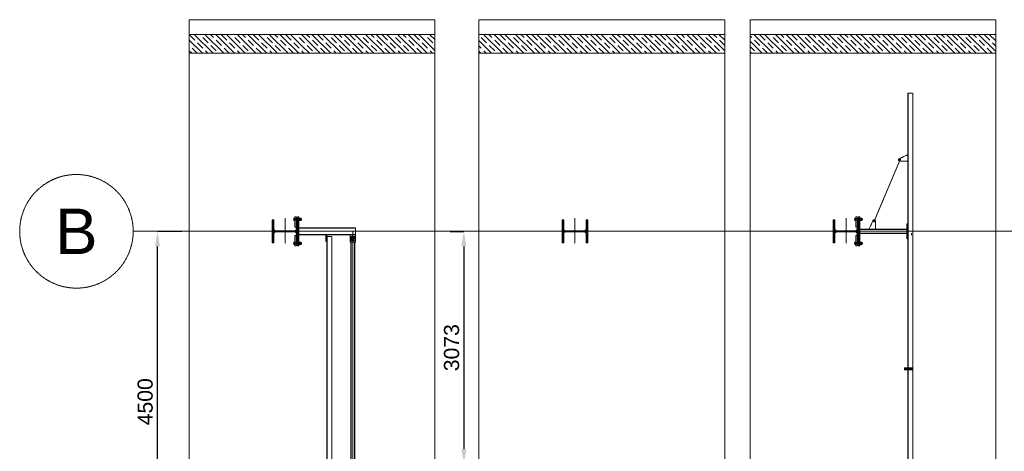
# Model space of a CAD drawing. Header units: millimetres. Extents: x -176817 to 571382, y -58489 to 156123.
# Tile 230 of 256: x 122963 to 135977, y 146825 to 152523. Entities that reach past the tile are written whole.
import ezdxf

# ---------------------------------------------------------------- set-up
doc = ezdxf.new("R2010")
doc.units = ezdxf.units.MM
doc.header["$LTSCALE"] = 0.2
for name, pattern in [('BORDER2', [0.875, 0.25, -0.125, 0.25, -0.125, 0, -0.125]), ('HIDDEN', [9.525, 6.35, -3.175]), ('PRZE', [0.8, 0.4, -0.2, 0, -0.2])]:
    doc.linetypes.add(name, pattern=pattern)
doc.layers.get('0').update_dxf_attribs({"lineweight": 13})
doc.layers.get('Defpoints').update_dxf_attribs({"lineweight": 13})
for name, color, linetype, lineweight in [('-AAA Podkład', 252, 'Continuous', 13), ('C', 4, 'PRZE', 13), ('stezenia', 4, 'Continuous', 13)]:
    doc.layers.add(name, color=color, linetype=linetype, lineweight=lineweight)
doc.styles.get("Standard").update_dxf_attribs({"font": 'arial.ttf'})
doc.dimstyles.new('STANDARD-100', dxfattribs={"dimscale": 100, "dimtxt": 2, "dimasz": 2, "dimexe": 0, "dimexo": 0, "dimgap": 0.6, "dimtad": 1, "dimdec": 0, "dimzin": 12, "dimdsep": 46, "dimtxsty": 'Standard', "dimcen": 1, "dimclrd": 256, "dimclre": 256, "dimclrt": 2, "dimadec": 0, "dimazin": 0, "dimtfac": 1, "dimtdec": 0, "dimtmove": 0, "dimatfit": 3, "dimfxl": 0, "dimtolj": 1, "dimtzin": 0, "dimarcsym": 0})
pattern_1 = [(315, (124145.9, 190788.84), (70.71068, 70.71068), []), (315, (124145.9, 190718.34), (70.71068, 70.71068), [100, -50])]
pattern_2 = [(315, (122311.38, 190788.84), (70.71068, 70.71068), []), (315, (122311.38, 190718.34), (70.71068, 70.71068), [100, -50])]
pattern_3 = [(315, (120229.91, 190788.84), (70.71068, 70.71068), []), (315, (120229.91, 190718.34), (70.71068, 70.71068), [100, -50])]

# ---------------------------------------------------------------- blocks, each defined once
blk = doc.blocks.new('*D757')
at = {"layer": '-AAA Podkład', "linetype": 'HIDDEN', "lineweight": -2, "ltscale": 5, "transparency": 16777216}
for p, q in [((125108, 149729), (124784, 149729)), ((124784, 145429), (124784, 149529)), ((125108, 145229), (124784, 145229))]:
    blk.add_line(p, q, dxfattribs=at)
at = {"layer": '-AAA Podkład', "linetype": 'HIDDEN', "ltscale": 5, "transparency": 16777216}
for points in [[(124751, 149529), (124818, 149529), (124784, 149729)], [(124751, 145429), (124818, 145429), (124784, 145229)]]:
    blk.add_solid(points, dxfattribs=at)
at = {"layer": 'Defpoints', "color": 0, "linetype": 'HIDDEN', "ltscale": 5, "transparency": 16777216}
for p in [(124784, 149729), (125108, 149729), (125108, 145229)]:
    blk.add_point(p, dxfattribs=at)
at = {"layer": '-AAA Podkład', "color": 2, "linetype": 'HIDDEN', "ltscale": 5, "transparency": 16777216, "insert": (124622, 147479), "char_height": 200, "attachment_point": 5, "rotation": 90}
blk.add_mtext('\\A1;4500', dxfattribs=at)
blk = doc.blocks.new('*X49')
at = {"color": 0}
for p, q in [((558, 1769), (573, 1784)), ((558, 1778), (564, 1784)), ((560, 1762), (582, 1784)), ((569, 1762), (591, 1784)), ((578, 1762), (600, 1784)), ((587, 1762), (608, 1784)), ((596, 1762), (617, 1784)), ((605, 1762), (626, 1784)), ((613, 1762), (635, 1784)), ((622, 1762), (644, 1784)), ((631, 1762), (653, 1784)), ((640, 1762), (661, 1784)), ((649, 1762), (670, 1784)), ((658, 1762), (679, 1784)), ((666, 1762), (688, 1784)), ((675, 1762), (697, 1784)), ((683, 1761), (706, 1784)), ((689, 1759), (715, 1784)), ((694, 1755), (723, 1784)), ((698, 1750), (732, 1784)), ((701, 1744), (741, 1784)), ((702, 1736), (750, 1784)), ((702, 1727), (714, 1740)), ((702, 1718), (714, 1730)), ((702, 1710), (714, 1722)), ((702, 1701), (714, 1713)), ((702, 1692), (714, 1704)), ((702, 1683), (714, 1695)), ((737, 1762), (759, 1784)), ((746, 1762), (768, 1784)), ((755, 1762), (776, 1784)), ((764, 1762), (785, 1784)), ((773, 1762), (794, 1784)), ((781, 1762), (803, 1784)), ((790, 1762), (812, 1784)), ((799, 1762), (821, 1784)), ((808, 1762), (829, 1784)), ((817, 1762), (838, 1784)), ((826, 1762), (847, 1784)), ((834, 1762), (856, 1784)), ((843, 1762), (858, 1777)), ((852, 1762), (858, 1768)), ((702, 1674), (714, 1686)), ((702, 1665), (714, 1677)), ((702, 1657), (714, 1669)), ((702, 1648), (714, 1660)), ((702, 1639), (714, 1651)), ((702, 1630), (714, 1642)), ((702, 1621), (714, 1633)), ((702, 1612), (714, 1624)), ((702, 1604), (714, 1616)), ((702, 1595), (714, 1607)), ((702, 1586), (714, 1598)), ((702, 1577), (714, 1589)), ((702, 1568), (714, 1580)), ((702, 1559), (714, 1571)), ((702, 1551), (714, 1563)), ((558, 1460), (564, 1466)), ((558, 1451), (573, 1466)), ((560, 1444), (582, 1466)), ((569, 1444), (590, 1466)), ((578, 1444), (599, 1466)), ((587, 1444), (608, 1466)), ((595, 1444), (617, 1466)), ((604, 1444), (626, 1466)), ((613, 1444), (635, 1466)), ((622, 1444), (643, 1466)), ((631, 1444), (652, 1466)), ((640, 1444), (661, 1466)), ((649, 1444), (670, 1466)), ((657, 1444), (679, 1466)), ((666, 1444), (714, 1492)), ((675, 1444), (715, 1484)), ((684, 1444), (718, 1478)), ((693, 1444), (722, 1473)), ((702, 1542), (714, 1554)), ((702, 1533), (714, 1545)), ((702, 1524), (714, 1536)), ((702, 1515), (714, 1527)), ((702, 1506), (714, 1518)), ((702, 1497), (714, 1509)), ((702, 1488), (714, 1501)), ((702, 1444), (727, 1469)), ((710, 1444), (733, 1467)), ((719, 1444), (741, 1466)), ((728, 1444), (750, 1466)), ((737, 1444), (758, 1466)), ((746, 1444), (767, 1466)), ((755, 1444), (776, 1466)), ((763, 1444), (785, 1466)), ((772, 1444), (794, 1466)), ((781, 1444), (803, 1466)), ((790, 1444), (811, 1466)), ((799, 1444), (820, 1466)), ((808, 1444), (829, 1466)), ((816, 1444), (838, 1466)), ((825, 1444), (847, 1466)), ((834, 1444), (856, 1466)), ((843, 1444), (858, 1459)), ((852, 1444), (858, 1450))]:
    blk.add_line(p, q, dxfattribs=at)
blk = doc.blocks.new('heb340')
at = {"color": 1, "linetype": 'Continuous'}
blk.add_lwpolyline([(-150, -170), (150, -170), (150, -148.5), (33, -148.5, -0.4142136), (6, -121.5), (6, 121.5, -0.4142136), (33, 148.5), (150, 148.5), (150, 170), (-150, 170), (-150, 148.5), (-33, 148.5, -0.4142136), (-6, 121.5), (-6, -121.5, -0.4142136), (-33, -148.5), (-150, -148.5)], format="xyb", close=True, dxfattribs=at)
at = {"layer": 'C'}
for points in [[(0, -213), (0, 213)], [(-171.5, 0), (171.5, 0)]]:
    blk.add_lwpolyline(points, dxfattribs=at)
at = {"color": 4, "linetype": 'Continuous'}
blk.add_blockref('*X49', (-708, -1614), dxfattribs=at)
blk = doc.blocks.new('połaczenie montażowe')
at = {"color": 7, "linetype": 'BORDER2'}
for p, q in [((-63, 158), (50, 158)), ((-63, -158), (50, -158))]:
    blk.add_line(p, q, dxfattribs=at)
at = {"color": 4}
for p, q in [((-54, 172), (-45, 172)), ((-54, 169), (-54, 146)), ((-54, 165), (-45, 165)), ((-54, 144), (-45, 144)), ((-54, 151), (-45, 151)), ((-45, 172), (-45, 144)), ((-45, 171), (-45, 171)), ((-45, 145), (-45, 145)), ((-45, 171), (-45, 145)), ((-42, 166), (12, 166)), ((-42, 150), (12, 150)), ((-4, 166), (-4, 150)), ((-4, 164), (12, 164)), ((-4, 152), (12, 152)), ((28, 166), (46, 166)), ((28, 164), (46, 164)), ((28, 152), (46, 152)), ((28, 150), (46, 150)), ((46, 166), (46, 150)), ((-54, -144), (-45, -144)), ((-54, -169), (-54, -146)), ((-54, -165), (-45, -165)), ((-54, -172), (-45, -172)), ((-54, -151), (-45, -151)), ((-45, -172), (-45, -144)), ((-45, -145), (-45, -145)), ((-45, -171), (-45, -171)), ((-45, -171), (-45, -145)), ((-42, -150), (12, -150)), ((-42, -166), (12, -166)), ((-4, -166), (-4, -150)), ((-4, -152), (12, -152)), ((-4, -164), (12, -164)), ((28, -150), (46, -150)), ((28, -152), (46, -152)), ((28, -164), (46, -164)), ((28, -166), (46, -166)), ((46, -166), (46, -150))]:
    blk.add_line(p, q, dxfattribs=at)
at = {"color": 7}
for p, q in [((-45, 172), (-44, 173)), ((-45, 172), (-45, 144)), ((-44, 173), (-42, 173)), ((-45, 144), (-44, 143)), ((-44, 143), (-42, 143)), ((-42, 173), (-42, 143)), ((12, 173), (15, 173)), ((12, 172), (12, 173)), ((12, 172), (12, 144)), ((12, 144), (12, 143)), ((12, 143), (15, 143)), ((15, 173), (15, 143)), ((15, 169), (15, 148)), ((15, 169), (15, 148)), ((28, 173), (28, 143)), ((28, 169), (28, 148)), ((28, 169), (28, 148)), ((-45, -172), (-45, -144)), ((-45, -172), (-44, -173)), ((-44, -143), (-42, -143)), ((-45, -144), (-44, -143)), ((-44, -173), (-42, -173)), ((-42, -173), (-42, -143)), ((12, -143), (15, -143)), ((12, -144), (12, -143)), ((12, -172), (12, -144)), ((12, -172), (12, -173)), ((12, -173), (15, -173)), ((15, -173), (15, -143)), ((15, -169), (15, -148)), ((15, -169), (15, -148)), ((28, -173), (28, -143)), ((28, -169), (28, -148)), ((28, -169), (28, -148))]:
    blk.add_line(p, q, dxfattribs=at)
at = {"color": 3}
for p, q in [((27, 172), (16, 172)), ((27, 165), (16, 165)), ((28, 151), (16, 151)), ((27, 144), (16, 144)), ((28, 169), (28, 148)), ((40, 172), (29, 172)), ((40, 165), (29, 165)), ((41, 151), (29, 151)), ((40, 144), (29, 144)), ((41, 169), (41, 148)), ((27, -144), (16, -144)), ((28, -151), (16, -151)), ((27, -165), (16, -165)), ((27, -172), (16, -172)), ((28, -169), (28, -148)), ((40, -144), (29, -144)), ((41, -151), (29, -151)), ((40, -165), (29, -165)), ((40, -172), (29, -172)), ((41, -169), (41, -148))]:
    blk.add_line(p, q, dxfattribs=at)
at = {"color": 4}
for centre, radius, start, end in [((-44, 168), 10.9, 156.9535, 174.7762), ((-49, 147), 5.24, 187.8423, 213.6182), ((-46, 169), 8.39, 182.384, 208.3594), ((-46, 161), 8.39, 151.6406, 177.616), ((-41, 156), 13.8, 181.783, 202.0553), ((-41, 146), 13.8, 157.9447, 178.217), ((-49, -147), 5.24, 146.3818, 172.1577), ((-44, -168), 10.9, 185.2238, 203.0465), ((-41, -146), 13.8, 181.783, 202.0553), ((-41, -156), 13.8, 157.9447, 178.217), ((-46, -161), 8.39, 182.384, 208.3594), ((-46, -169), 8.39, 151.6406, 177.616)]:
    blk.add_arc(centre, radius, start, end, dxfattribs=at)
at = {"color": 3}
for centre, radius, start, end in [((26, 168), 10.9, 156.9535, 174.7762), ((23, 169), 8.39, 182.384, 208.3594), ((20, 162), 5.05, 143.1698, 176.696), ((20, 154), 5.05, 183.304, 216.8302), ((20, 148), 5.05, 143.1698, 176.696), ((32, 150), 17.3, 184.1009, 198.2664), ((17, 168), 10.9, 5.2238, 23.0465), ((20, 169), 8.39, 331.6406, 357.616), ((23, 162), 5.05, 3.304, 36.8302), ((23, 154), 5.05, 323.1698, 356.696), ((23, 148), 5.05, 3.304, 36.8302), ((11, 150), 17.3, 341.7336, 355.8991), ((39, 168), 10.9, 156.9535, 174.7762), ((36, 169), 8.39, 182.384, 208.3594), ((33, 162), 5.05, 143.1698, 176.696), ((33, 154), 5.05, 183.304, 216.8302), ((33, 148), 5.05, 143.1698, 176.696), ((45, 150), 17.3, 184.1009, 198.2664), ((30, 168), 10.9, 5.2238, 23.0465), ((33, 169), 8.39, 331.6406, 357.616), ((36, 162), 5.05, 3.304, 36.8302), ((36, 154), 5.05, 323.1698, 356.696), ((36, 148), 5.05, 3.304, 36.8302), ((24, 150), 17.3, 341.7336, 355.8991), ((32, -150), 17.3, 161.7336, 175.8991), ((20, -148), 5.05, 183.304, 216.8302), ((20, -154), 5.05, 143.1698, 176.696), ((20, -162), 5.05, 183.304, 216.8302), ((23, -169), 8.39, 151.6406, 177.616), ((26, -168), 10.9, 185.2238, 203.0465), ((11, -150), 17.3, 4.1009, 18.2664), ((23, -148), 5.05, 323.1698, 356.696), ((23, -154), 5.05, 3.304, 36.8302), ((23, -162), 5.05, 323.1698, 356.696), ((20, -169), 8.39, 2.384, 28.3594), ((17, -168), 10.9, 336.9535, 354.7762), ((45, -150), 17.3, 161.7336, 175.8991), ((33, -148), 5.05, 183.304, 216.8302), ((33, -154), 5.05, 143.1698, 176.696), ((33, -162), 5.05, 183.304, 216.8302), ((36, -169), 8.39, 151.6406, 177.616), ((39, -168), 10.9, 185.2238, 203.0465), ((24, -150), 17.3, 4.1009, 18.2664), ((36, -148), 5.05, 323.1698, 356.696), ((36, -154), 5.05, 3.304, 36.8302), ((36, -162), 5.05, 323.1698, 356.696), ((33, -169), 8.39, 2.384, 28.3594), ((30, -168), 10.9, 336.9535, 354.7762)]:
    blk.add_arc(centre, radius, start, end, dxfattribs=at)
at = {"layer": 'stezenia', "color": 6}
for points in [[(-42, 190), (-22, 190), (-22, 55), (-42, 55)], [(12, 190), (0, 190), (0, -190), (12, -190)], [(-42, -190), (-22, -190), (-22, -55), (-42, -55)]]:
    blk.add_lwpolyline(points, close=True, dxfattribs=at)
at = {"layer": 'stezenia', "color": 3}
for centre in [(-11, 179), (-11, -179)]:
    blk.add_circle(centre, 10.8, dxfattribs=at)
blk = doc.blocks.new('*D811')
at = {"layer": '-AAA Podkład', "linetype": 'HIDDEN', "lineweight": -2, "ltscale": 5, "transparency": 16777216}
for p, q in [((128652, 149729), (128834, 149729)), ((128834, 149529), (128834, 146857)), ((127531, 146657), (128834, 146657))]:
    blk.add_line(p, q, dxfattribs=at)
at = {"layer": '-AAA Podkład', "linetype": 'HIDDEN', "ltscale": 5, "transparency": 16777216}
for points in [[(128801, 149529), (128867, 149529), (128834, 149729)], [(128801, 146857), (128867, 146857), (128834, 146657)]]:
    blk.add_solid(points, dxfattribs=at)
at = {"layer": 'Defpoints', "color": 0, "linetype": 'HIDDEN', "ltscale": 5, "transparency": 16777216}
for p in [(128652, 149729), (127531, 146657, 0), (128834, 146657)]:
    blk.add_point(p, dxfattribs=at)
at = {"layer": '-AAA Podkład', "color": 2, "linetype": 'HIDDEN', "ltscale": 5, "transparency": 16777216, "insert": (128672, 148193), "char_height": 200, "attachment_point": 5, "rotation": 90}
blk.add_mtext('\\A1;3073', dxfattribs=at)

msp = doc.modelspace()

# ---------------------------------------------------------------- hatches: boundary and pattern name
at = {"layer": '-AAA Podkład', "linetype": 'HIDDEN', "ltscale": 5}
h = msp.add_hatch(dxfattribs=at)
h.set_pattern_fill('JIS_STN_1E', color=256, scale=100, angle=-90, style=0)
h.set_pattern_definition(pattern_1)
h.paths.add_polyline_path([(125203.2869, 152079.2054), (125203.2869, 152329.2054), (126701.4242, 152329.2054), (126701.4242, 152079.2054)])
h = msp.add_hatch(dxfattribs=at)
h.set_pattern_fill('JIS_STN_1E', color=256, scale=100, angle=-90, style=0)
h.set_pattern_definition(pattern_1)
h.paths.add_polyline_path([(126701.4242, 152329.2054), (126701.4242, 152079.2054), (128451.3631, 152079.2054), (128451.3631, 152329.2054)])
h = msp.add_hatch(dxfattribs=at)
h.set_pattern_fill('JIS_STN_1E', color=256, scale=100, angle=-90, style=0)
h.set_pattern_definition(pattern_2)
h.paths.add_polyline_path([(129033.6445, 152079.2054), (129033.6445, 152329.2054), (130531.7818, 152329.2054), (130531.7818, 152079.2054)])
h = msp.add_hatch(dxfattribs=at)
h.set_pattern_fill('JIS_STN_1E', color=256, scale=100, angle=-90, style=0)
h.set_pattern_definition(pattern_2)
h.paths.add_polyline_path([(130531.7818, 152329.2054), (130531.7818, 152079.2054), (132281.7207, 152079.2054), (132281.7207, 152329.2054)])
h = msp.add_hatch(dxfattribs=at)
h.set_pattern_fill('JIS_STN_1E', color=256, scale=100, angle=-90, style=0)
h.set_pattern_definition(pattern_3)
h.paths.add_polyline_path([(132617.0481, 152079.2054), (132617.0481, 152329.2054), (134115.1854, 152329.2054), (134115.1854, 152079.2054)])
h = msp.add_hatch(dxfattribs=at)
h.set_pattern_fill('JIS_STN_1E', color=256, scale=100, angle=-90, style=0)
h.set_pattern_definition(pattern_3)
h.paths.add_polyline_path([(134115.1854, 152329.2054), (134115.1854, 152079.2054), (135865.1243, 152079.2054), (135865.1243, 152329.2054)])

# ---------------------------------------------------------------- linework, layer by layer
for p, q in [((125203.2869, 152522.7963), (125203.2869, 132335.6145)), ((125203.2869, 152522.7963), (128451.4002, 152522.7963)), ((128451.4002, 152522.7963), (128451.4002, 132335.6145, 0)), ((129033.6445, 152522.7963), (129033.6445, 132335.6145)), ((129033.6445, 152522.7963), (132281.7578, 152522.7963)), ((132281.7578, 152522.7963), (132281.7578, 132335.6145, 0)), ((132617.0481, 152522.7963), (132617.0481, 132335.6145)), ((132617.0481, 152522.7963), (135865.1614, 152522.7963)), ((135865.1614, 152522.7963), (135865.1614, 132335.6145, 0)), ((125203.2869, 152329.2054, 0), (128451.4242, 152329.2054, 0)), ((129033.6445, 152329.2054, 0), (132281.7818, 152329.2054, 0)), ((132617.0481, 152329.2054, 0), (135865.1854, 152329.2054, 0)), ((125203.2869, 152079.2054, 0), (128451.3152, 152079.2054, 0)), ((129033.6445, 152079.2054, 0), (132281.6728, 152079.2054, 0)), ((132617.0481, 152079.2054, 0), (135865.0765, 152079.2054, 0)), ((134700.1854, 151554.2054, 0), (134700.1854, 133304.2054)), ((134700.1854, 151554.2054, 0), (134770.1854, 151554.2054, 0)), ((134770.1854, 133304.2054), (134770.1854, 151554.2054, 0)), ((124462.8674, 149729.2054), (176464.1829, 149729.2054)), ((127401.1896, 149777.2054, 0), (126653.4242, 149777.2054, 0)), ((127401.1896, 149769.2054, 0), (126653.4242, 149769.2054, 0)), ((126653.4242, 149689.2054, 0), (127401.1896, 149689.2054, 0)), ((126653.4242, 149681.2054, 0), (127401.1896, 149681.2054, 0)), ((126653.4242, 149681.2054, 0), (127401.1896, 149681.2054, 0)), ((127366.1896, 145229.2054, 0), (127366.1896, 149729.2054, 0)), ((127401.1896, 149777.2054, 0), (127401.1896, 149681.2054, 0)), ((134750.1854, 149679.335, 0), (134750.1854, 149703.0758, 0)), ((127020.7362, 149658.7054, 0), (127020.7362, 145299.7054, 0)), ((127020.7362, 149658.7054, 0), (127090.7362, 149658.7054, 0)), ((127090.7362, 145299.7054, 0), (127090.7362, 149658.7054, 0)), ((127361.1472, 149638.7054, 0), (127340.7629, 149638.7054, 0)), ((127350.9551, 149648.8976, 0), (127350.9551, 149628.5132, 0)), ((127391.1472, 149638.7054, 0), (127370.7629, 149638.7054, 0)), ((127380.9551, 149648.8976, 0), (127380.9551, 149628.5132, 0))]:
    msp.add_line(p, q, dxfattribs=at)
at = {"layer": '-AAA Podkład', "linetype": 'HIDDEN', "ltscale": 5, "elevation": 0}
for points in [[(134707.1854, 133304.2054), (134707.1854, 151554.2054)], [(134700.1854, 150740.2054), (134580.1854, 150684.2054), (134580.1854, 150684.2054), (134580.1854, 150664.2054), (134590.1854, 150654.2054), (134700.1854, 150654.2054), (134700.1854, 150740.2054)], [(134189.1854, 149759.2054), (134245.1854, 149879.2054), (134245.1854, 149879.2054), (134265.1854, 149879.2054), (134275.1854, 149869.2054), (134275.1854, 149759.2054), (134189.1854, 149759.2054)], [(134067.1854, 149759.2054), (134688.1854, 149759.2054), (134688.1854, 149699.2054), (134067.1854, 149699.2054)], [(134067.1854, 149755.2054), (134688.1854, 149755.2054)], [(134688.1854, 149703.2054), (134067.1854, 149703.2054)], [(127337.6896, 149585.2054), (127337.6896, 145373.2054)], [(127342.6896, 149585.2054), (127342.6896, 145373.2054)], [(127389.6896, 145373.2054), (127389.6896, 149585.2054)], [(127394.6896, 145373.2054), (127394.6896, 149585.2054)]]:
    msp.add_lwpolyline(points, dxfattribs=at)
at = {"layer": '-AAA Podkład', "linetype": 'HIDDEN', "ltscale": 5, "const_width": 12.8583, "elevation": 0}
msp.add_lwpolyline([(134600.1854, 150674.2054), (134255.1854, 149859.2054)], dxfattribs=at)
at = {"layer": '-AAA Podkład', "linetype": 'HIDDEN', "ltscale": 5, "elevation": 0}
for points in [[(134700.1854, 149829.2054), (134700.1854, 149629.2054), (134688.1854, 149629.2054), (134688.1854, 149829.2054)], [(127020.7362, 149681.2054), (127020.7362, 149596.2054), (127008.7362, 149596.2054), (127008.7362, 149681.2054)], [(127341.1896, 149606.2054), (127331.1896, 149616.2054), (127331.1896, 149681.2054), (127401.1896, 149681.2054), (127401.1896, 149616.2054), (127391.1896, 149606.2054)], [(127401.1896, 149648.7054), (127401.1896, 149591.2054), (127331.1896, 149591.2054), (127331.1896, 149648.7054), (127341.1896, 149658.7054), (127391.1896, 149658.7054)], [(127401.1896, 149591.2054), (127401.1896, 149585.2054), (127331.1896, 149585.2054), (127331.1896, 149591.2054)], [(134770.1854, 147913.2054), (134770.1854, 147925.2054), (134660.1854, 147925.2054), (134660.1854, 147913.2054)], [(134770.1854, 147901.2054), (134770.1854, 147913.2054), (134660.1854, 147913.2054), (134660.1854, 147901.2054)]]:
    msp.add_lwpolyline(points, close=True, dxfattribs=at)
at = {"layer": '-AAA Podkład', "linetype": 'HIDDEN', "ltscale": 5}
msp.add_lwpolyline([(127027.7362, 145299.7054), (127027.7362, 149658.7054)], dxfattribs=at)
at = {"layer": '-AAA Podkład', "linetype": 'HIDDEN', "ltscale": 5, "elevation": 0}
for points in [[(127344.4551, 149626.2054), (127344.4551, 149651.2054, -1), (127357.4551, 149651.2054), (127357.4551, 149626.2054, -1)], [(127374.4551, 149626.2054), (127374.4551, 149651.2054, -1), (127387.4551, 149651.2054), (127387.4551, 149626.2054, -1)]]:
    msp.add_lwpolyline(points, format="xyb", close=True, dxfattribs=at)
at = {"layer": '-AAA Podkład', "linetype": 'HIDDEN', "ltscale": 5}
for centre, radius in [((134600.1854, 150674.2054, 0), 6.5), ((123712.8674, 149729.2054), 750), ((134255.1854, 149859.2054, 0), 6.5), ((127350.9551, 149638.7054, 0), 6.5), ((127380.9551, 149638.7054, 0), 6.5)]:
    msp.add_circle(centre, radius, dxfattribs=at)

# ---------------------------------------------------------------- block references
at = {"layer": '-AAA Podkład', "linetype": 'HIDDEN', "ltscale": 5, "rotation": 270}
for p in [(126471.4242, 149729.2054), (130301.7818, 149729.2054), (133885.1854, 149729.2054)]:
    msp.add_blockref('heb340', p, dxfattribs=at)
at = {"layer": '-AAA Podkład', "linetype": 'HIDDEN', "ltscale": 5}
for p in [(126641.4242, 149729.2054), (134055.1854, 149729.2054)]:
    msp.add_blockref('połaczenie montażowe', p, dxfattribs=at)

# ---------------------------------------------------------------- texts
at = {"layer": '-AAA Podkład', "linetype": 'HIDDEN', "ltscale": 5, "insert": (123712.8674, 149729.2054), "char_height": 600, "attachment_point": 5}
msp.add_mtext('\\A1;B', dxfattribs=at)

# ---------------------------------------------------------------- dimensions: what is measured, and where the dimension line sits
at = {"layer": '-AAA Podkład', "linetype": 'HIDDEN', "ltscale": 5}
for base, p1, p2, picture, middle in [((124784.3363, 149729.2054), (125108.276, 145229.2054), (125108.276, 149729.2054), '*D757', (124622.2217, 147479.2054)), ((128833.9883293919, 146656.7053800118), (128651.7758511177, 149729.2053799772), (127530.536097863, 146656.7053800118, -0.0000001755), '*D811', (128671.8055190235, 148192.9553799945))]:
    dim = msp.add_linear_dim(base=base, p1=p1, p2=p2, angle=90, dimstyle='STANDARD-100', override={"dimtmove": 1}, dxfattribs=at)
    dim.commit()
    dim.dimension.update_dxf_attribs({"geometry": picture, "text_midpoint": middle})

doc.saveas('drawing.dxf')
